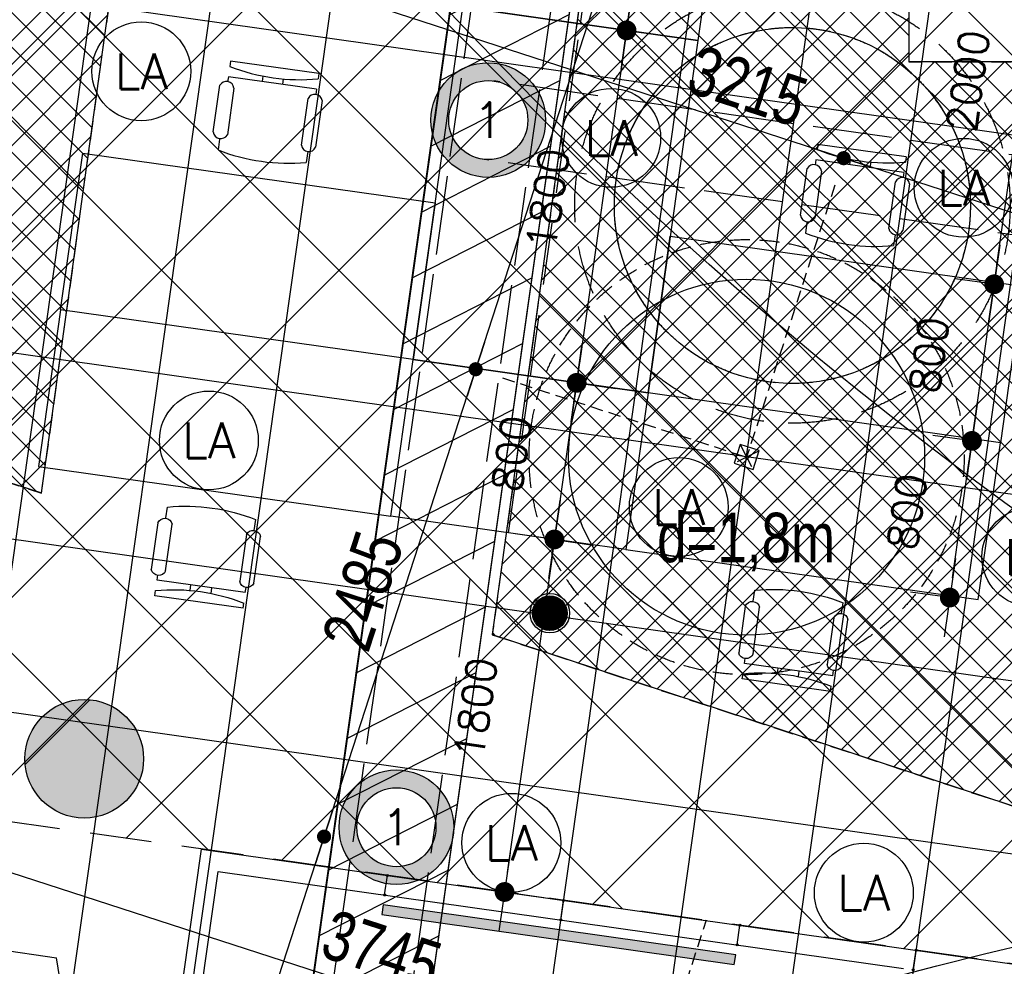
# Model space of a CAD drawing. Header units: millimetres. Extents: x -4107 to 114693, y -37499 to 54671.
# Tile 86 of 156: x 68432 to 73411, y 1869 to 6655. Entities that reach past the tile are written whole.
import ezdxf
from ezdxf.enums import TextEntityAlignment as Align

# ---------------------------------------------------------------- set-up
doc = ezdxf.new("R2010")
doc.units = ezdxf.units.MM
doc.header["$LTSCALE"] = 50
for name, pattern in [('B0401', [7.5, 5, -2.5]), ('B0701', [3.75, 2.5, -1.25]), ('B0702', [4.6875, 3.125, -1.5625]), ('XREF_06_Vloergoot installaties$0$E_GOOT5', [10, 8, -2])]:
    doc.linetypes.add(name, pattern=pattern)
for name, color, linetype in [('ABT_ALTERNATIEF FOK_DAKLICHTEN', 4, 'Continuous'), ('ABT_studie daklichten', 1, 'Continuous'), ('ABT_VOORSTEL daklichten', 1, 'Continuous'), ('AL37----_DAKOPENING', 1, 'Continuous'), ('AM$1A---_ALGEMEEN', 2, 'Continuous'), ('AT$1A---_ALGEMEEN', 2, 'Continuous'), ('AV$1A---_ALGEMEEN', 1, 'B0701'), ('AV37----_DAKOPENING', 1, 'Continuous'), ('FOK_ BRANDSLANGHASPELS', 2, 'Continuous'), ('FOK_08---_MAATVOERING', 2, 'Continuous'), ('FOK_22_BINNENWANDEN', 2, 'Continuous'), ('FOK_82_LOS MEUBILAIR', 1, 'Continuous'), ('XREF_06_PLAFOND$0$AA45----_PLAFONDAFW', 1, 'Continuous'), ('XREF_06_PLAFOND$0$AI45----_PLAFONDAFW', 2, 'Continuous'), ('XREF_06_Sprinkler installatie$0$WL524---', 4, 'Continuous'), ('XREF_06_Sprinkler installatie$0$WL6516--', 4, 'Continuous'), ('XREF_06_verlichting$0$EL6311--', 3, 'Continuous'), ('XREF_06_Vloergoot installaties$0$EL6131--_VG', 3, 'Continuous'), ('XREF_06_Vloergoot installaties$0$EL6222--', 3, 'Continuous'), ('XREF_06_werkset$0$AA28G---_PREFABBETON', 242, 'Continuous'), ('XREF_06_werkset$0$AL28G---_PREFABBETON', 4, 'Continuous')]:
    doc.layers.add(name, color=color, linetype=linetype)
doc.styles.add('02_100', font='B-GBP.SHX', dxfattribs={"width": 0.8, "height": 250})
doc.styles.add('FOK-DIM', font='romans.shx')
doc.styles.add('XREF_06_Sprinkler installatie$0$Standard', font='txt')
doc.styles.add('XREF_06_verlichting$0$BURO-018', font='simplex.shx', dxfattribs={"height": 180})
doc.styles.add('XREF_06_Vloergoot installaties$0$BURO-018', font='simplex.shx', dxfattribs={"height": 180})
doc.dimstyles.new('02_100', dxfattribs={"dimscale": 71.428571, "dimtxt": 2.5, "dimasz": 1, "dimexe": 2, "dimexo": 0, "dimgap": 1, "dimtad": 1, "dimdec": 0, "dimdsep": 46, "dimtxsty": '02_100', "dimblk": 'abt-dot-m', "dimcen": 1, "dimdle": 1, "dimclre": 256, "dimclrt": 7, "dimadec": 3, "dimazin": 0, "dimtfac": 1, "dimtdec": 4, "dimtix": 1, "dimtmove": 2, "dimatfit": 3, "dimldrblk": 'DOT', "dimfxl": 1, "dimtolj": 1, "dimtzin": 0, "dimarcsym": 0})
doc.dimstyles.new('FOK-100', dxfattribs={"dimscale": 100, "dimtxt": 1.5, "dimasz": 1, "dimexe": 2, "dimexo": 0, "dimgap": 2, "dimtad": 1, "dimdec": 0, "dimzin": 11, "dimdsep": 46, "dimtxsty": 'FOK-DIM', "dimblk1": 'DOT', "dimblk2": 'DOT', "dimsah": 1, "dimcen": 2.5, "dimclrd": 256, "dimclre": 256, "dimclrt": 256, "dimadec": 0, "dimazin": 0, "dimtfac": 1, "dimtdec": 0, "dimtix": 1, "dimtmove": 2, "dimatfit": 3, "dimldrblk": 'DOT', "dimfxl": 2, "dimtolj": 1, "dimtzin": 0, "dimarcsym": 0})
pattern_1 = [(45, (-86127.27, -22813.49), (-88.38835, 88.38835), []), (135, (-86127.27, -22813.49), (-88.38835, -88.38835), [])]

# ---------------------------------------------------------------- blocks, each defined once
blk = doc.blocks.new('XREF_06_Sprinkler installatie$0$SP-KOP02')
at = {"color": 0, "linetype": 'Continuous'}
for p, q in [((-0.875, -0.023), (0.023, 0.875)), ((-0.847, -0.219), (0.219, 0.847)), ((-0.843, 0.233), (-0.233, 0.843)), ((-0.786, -0.383), (0.383, 0.786)), ((-0.702, -0.523), (0.523, 0.702)), ((-0.595, -0.641), (0.641, 0.595)), ((-0.469, -0.739), (0.739, 0.469)), ((-0.32, -0.815), (0.815, 0.32)), ((-0.144, -0.863), (0.863, 0.144)), ((0.072, -0.872), (0.872, -0.072)), ((0.381, -0.788), (0.788, -0.381))]:
    blk.add_line(p, q, dxfattribs=at)
at = {"color": 0, "linetype": 'Continuous', "const_width": 0.875}
blk.add_lwpolyline([(-0.438, 0, 1), (0.438, 0, 1)], format="xyb", close=True, dxfattribs=at)
at = {"color": 0, "linetype": 'Continuous'}
for radius in [1, 0.875]:
    blk.add_circle((0, 0), radius, dxfattribs=at)
at = {"color": 0, "linetype": 'Continuous', "style": 'XREF_06_Sprinkler installatie$0$Standard', "flags": 1}
for tag, p in [('SP_MATCODE', (2, 2)), ('SP_TEMP', (2, -3)), ('SP_DOORL', (2, -5)), ('SP_KFACT', (2, -7)), ('SP_SPRHK', (2, -9)), ('SP_KLEP', (2, -11))]:
    blk.add_attdef(tag, p, '', height=1, dxfattribs=at)
blk = doc.blocks.new('XREF_06_Sprinkler installatie')
at = {"layer": 'XREF_06_Sprinkler installatie$0$WL524---'}
blk.add_line((67149.5, 4205.3), (79974.2, 2389.2), dxfattribs=at)
at = {"layer": 'XREF_06_Sprinkler installatie$0$WL6516--', "xscale": 99.9999999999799, "yscale": 100, "zscale": 100, "rotation": 7.589429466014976}
blk.add_blockref('XREF_06_Sprinkler installatie$0$SP-KOP02', (71112.8, 3653.9), dxfattribs=at)
blk = doc.blocks.new('XREF_06_Vloergoot installaties$0$E00415')
at = {"linetype": 'Continuous'}
h = blk.add_hatch(color=0, dxfattribs=at)
edge = h.paths.add_edge_path()
edge.add_arc((0, 0), 2.9, 0, 360)
edge = h.paths.add_edge_path(flags=16)
edge.add_arc((0, 0), 2, 0, 360)
at = {"color": 0, "linetype": 'Continuous'}
for radius in [2.9, 2]:
    blk.add_circle((0, 0), radius, dxfattribs=at)
at = {"color": 0, "linetype": 'Continuous', "style": 'XREF_06_Vloergoot installaties$0$BURO-018'}
for tag, p in [('E_GKAST', (0, 8)), ('E_GROEP', (0, 5)), ('E_SGROEP', (4.5, 5))]:
    blk.add_attdef(tag, text='', height=1.8, dxfattribs=at).set_placement(p, align=Align.MIDDLE)
at = {"color": 0, "linetype": 'Continuous', "style": 'XREF_06_Vloergoot installaties$0$BURO-018', "flags": 1}
for tag, p in [('E_VERMCODE', (13, 5)), ('E_MATCODE', (0, 0))]:
    blk.add_attdef(tag, text='', height=1.8, dxfattribs=at).set_placement(p, align=Align.MIDDLE)
blk = doc.blocks.new('XREF_06_Vloergoot installaties')
at = {"layer": 'XREF_06_Vloergoot installaties$0$EL6131--_VG', "linetype": 'XREF_06_Vloergoot installaties$0$E_GOOT5'}
for p, q in [((67095.6, -18789.1), (74687.3, 34683)), ((67491.6, -18845.3), (75083.3, 34626.8)), ((88680.1, 3799.8), (70829.9, 6345.2)), ((88623.7, 3403.8), (70773.4, 5949.2))]:
    blk.add_line(p, q, dxfattribs=at)
at = {"layer": 'XREF_06_Vloergoot installaties$0$EL6222--'}
ref = blk.add_blockref('XREF_06_Vloergoot installaties$0$E00415', (70801.7, 6147.2), dxfattribs=dict(at, xscale=99.99999999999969, yscale=100, zscale=100, rotation=352.2551880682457))
ref.add_attrib('E_GROEP', '1', dxfattribs={"layer": '0', "color": 1, "linetype": 'Continuous', "height": 180, "style": 'XREF_06_Vloergoot installaties$0$BURO-018'}).set_placement((70801.7, 6147.2), align=Align.MIDDLE)
ref = blk.add_blockref('XREF_06_Vloergoot installaties$0$E00415', (70337.2, 2571.8), dxfattribs=dict(at, xscale=99.99999999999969, yscale=100, zscale=100, rotation=352.2551880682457))
ref.add_attrib('E_GROEP', '1', dxfattribs={"layer": '0', "color": 1, "linetype": 'Continuous', "height": 180, "style": 'XREF_06_Vloergoot installaties$0$BURO-018'}).set_placement((70337.2, 2571.8), align=Align.MIDDLE)
blk = doc.blocks.new('XREF_06_PLAFOND')
at = {"layer": 'XREF_06_PLAFOND$0$AA45----_PLAFONDAFW'}
h = blk.add_hatch(dxfattribs=at)
h.set_pattern_fill('ANSI31', color=256, scale=2200, angle=342.02, style=0)
h.set_pattern_definition([(27.02, (0, 0), (-124.9329, 244.9832), [])])
h.paths.add_polyline_path([(66694.5, -20935), (67273.8, -21123), (75376.3, 36094.7), (74770.4, 36094.7)])
at = {"layer": 'XREF_06_PLAFOND$0$AI45----_PLAFONDAFW'}
h = blk.add_hatch(dxfattribs=at)
h.set_pattern_fill('_USER,_O', color=256, scale=1800, pattern_type=0)
h.set_pattern_definition([(351.94, (60508.5, -17546.5), (252.38, 1782.22), [])])
edge = h.paths.add_edge_path(flags=16)
edge.add_arc((41622.2, 26897.4), 5449.9, 0, 180)
edge.add_arc((41622.2, 26897.4), 5449.9, 180, 360)
h.paths.add_polyline_path([(49833.5, 30277.3), (51633.5, 30277.3), (51633.5, 27677.3), (49833.5, 27677.3)], flags=16)
edge = h.paths.add_edge_path(flags=16)
edge.add_arc((86127.3, 26613.5), 3800, 0, 180)
edge.add_arc((86127.3, 26613.5), 3800, 180, 360)
edge = h.paths.add_edge_path(flags=16)
edge.add_arc((74998.8, -10766.8), 5450, 0, 180)
edge.add_arc((74998.8, -10766.8), 5450, 180, 360)
edge = h.paths.add_edge_path()
edge.add_arc((59888.1, 10791.1), 9323.9, 341.24236, 446.62909)
edge.add_line((60436.4, 20098.9), (31243.3, 21827.8))
edge.add_line((31243.3, 21827.8), (28955.1, 21950.5))
edge.add_line((28955.1, 21950.5), (30807, 36094.7))
edge.add_line((30807, 36094.7), (95373.9, 36094.7))
edge.add_line((95373.9, 36094.7), (86392.8, -27327.7))
edge.add_line((86392.8, -27327.7), (59702.3, -18665.8))
edge.add_line((59702.3, -18665.8), (68716.8, 7792.9))
h = blk.add_hatch(dxfattribs=at)
h.set_pattern_fill('_USER,_O', color=256, scale=600, angle=90, pattern_type=0)
h.set_pattern_definition([(81.94, (95317.84, 35698.9), (-594.073, 84.126), [])])
edge = h.paths.add_edge_path(flags=16)
edge.add_arc((86127.3, 26613.5), 3800, 0, 360)
edge = h.paths.add_edge_path(flags=16)
edge.add_arc((74998.8, -10766.8), 5450, 0, 360)
edge = h.paths.add_edge_path(flags=16)
edge.add_arc((41622.2, 26897.4), 5449.9, 0, 360)
h.paths.add_polyline_path([(49933.5, 30177.3), (51533.5, 30177.3), (51533.5, 27777.3), (49933.5, 27777.3)], flags=16)
edge = h.paths.add_edge_path()
edge.add_arc((59888.1, 10791.1), 9323.9, 341.24236, 446.62909)
edge.add_line((60436.4, 20098.9), (31243.3, 21827.8))
edge.add_line((31243.3, 21827.8), (28955.1, 21950.5))
edge.add_line((28955.1, 21950.5), (30807, 36094.7))
edge.add_line((30807, 36094.7), (95373.9, 36094.7))
edge.add_line((95373.9, 36094.7), (86392.8, -27327.7))
edge.add_line((86392.8, -27327.7), (59702.3, -18665.8))
edge.add_line((59702.3, -18665.8), (68716.8, 7792.9))
at = {"layer": 'XREF_06_PLAFOND$0$AA45----_PLAFONDAFW'}
blk.add_lwpolyline([(66694.5, -20935), (67273.8, -21123), (75376.3, 36094.7), (74770.4, 36094.7)], close=True, dxfattribs=at)
blk = doc.blocks.new('abt-dot-m')
for p, q in [((-2, 0), (0, 0)), ((0, 0), (2, 0))]:
    blk.add_line(p, q)
at = {"color": 1, "const_width": 0.5}
blk.add_lwpolyline([(-0.25, 0, 1), (0.25, 0, 1)], format="xyb", close=True, dxfattribs=at)
blk = doc.blocks.new('*D18')
at = {"layer": 'AM$1A---_ALGEMEEN', "color": 0, "lineweight": -2}
blk.add_line((70514.1, 7156.7), (66098.7, 8589.7), dxfattribs=at)
at = {"layer": 'Defpoints', "color": 0}
for p in [(66030.8, 8611.7), (65696.2, 7580.9), (70247.5, 6103.9)]:
    blk.add_point(p, dxfattribs=at)
at = {"layer": 'AM$1A---_ALGEMEEN', "color": 0, "lineweight": -2, "xscale": 71.42857142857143, "yscale": 71.42857142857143, "zscale": 71.42857142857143}
for p, rotation in [((66030.8, 8611.7), 162.02), ((70582.1, 7134.7), 342.02)]:
    blk.add_blockref('abt-dot-m', p, dxfattribs=dict(at, rotation=rotation))
at = {"layer": 'AM$1A---_ALGEMEEN', "color": 7, "insert": (68367.1, 8060), "char_height": 250, "attachment_point": 5, "rotation": 342.02, "style": '02_100'}
blk.add_mtext('\\A1;4785', dxfattribs=at)
blk = doc.blocks.new('DOT')
at = {"color": 0}
blk.add_line((-2, 0), (2, 0), dxfattribs=at)
at = {"color": 0, "const_width": 0.5}
blk.add_lwpolyline([(-0.25, 0, 1), (0.25, 0, 1)], format="xyb", close=True, dxfattribs=at)
blk = doc.blocks.new('*D19')
at = {"layer": 'AM$1A---_ALGEMEEN', "color": 0, "lineweight": -2}
blk.add_line((63425.6, 5249.3), (64148.5, 7476.8), dxfattribs=at)
at = {"layer": 'Defpoints', "color": 0}
for p in [(64170.5, 7544.7), (64802.1, 7339.7), (64035.1, 4976.3)]:
    blk.add_point(p, dxfattribs=at)
at = {"layer": 'AM$1A---_ALGEMEEN', "color": 0, "lineweight": -2, "xscale": 71.42857142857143, "yscale": 71.42857142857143, "zscale": 71.42857142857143}
for p, rotation in [((64170.5, 7544.7), 72.01999975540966), ((63403.5, 5181.3), 252.0199997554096)]:
    blk.add_blockref('abt-dot-m', p, dxfattribs=dict(at, rotation=rotation))
at = {"layer": 'AM$1A---_ALGEMEEN', "color": 7, "insert": (63600.2, 6423.6), "char_height": 250, "attachment_point": 5, "rotation": 72.02, "style": '02_100'}
blk.add_mtext('\\A1;2485', dxfattribs=at)
blk = doc.blocks.new('*D21')
at = {"layer": 'AM$1A---_ALGEMEEN', "color": 0, "lineweight": -2}
blk.add_line((62718.7, 3071.2), (63381.5, 5113.4), dxfattribs=at)
at = {"layer": 'Defpoints', "color": 0}
for p in [(63403.5, 5181.3), (63974.2, 4996.1), (63267.4, 2818)]:
    blk.add_point(p, dxfattribs=at)
at = {"layer": 'AM$1A---_ALGEMEEN', "color": 0, "lineweight": -2, "xscale": 71.42857142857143, "yscale": 71.42857142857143, "zscale": 71.42857142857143}
for p, rotation in [((63403.5, 5181.3), 72.01981696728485), ((62696.7, 3003.2), 252.0198169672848)]:
    blk.add_blockref('abt-dot-m', p, dxfattribs=dict(at, rotation=rotation))
at = {"layer": 'AM$1A---_ALGEMEEN', "color": 7, "insert": (62863.3, 4152.9), "char_height": 250, "attachment_point": 5, "rotation": 72.0198, "style": '02_100'}
blk.add_mtext('\\A1;2290', dxfattribs=at)
blk = doc.blocks.new('*D26')
at = {"layer": 'AM$1A---_ALGEMEEN', "color": 0, "lineweight": -2}
blk.add_line((61579.3, 5078.2), (65005.5, 3967.8), dxfattribs=at)
at = {"layer": 'Defpoints', "color": 0}
for p in [(61696.8, 5672.4), (65258.9, 4517.9), (65073.5, 3945.7)]:
    blk.add_point(p, dxfattribs=at)
at = {"layer": 'AM$1A---_ALGEMEEN', "color": 0, "lineweight": -2, "xscale": 71.42857142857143, "yscale": 71.42857142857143, "zscale": 71.42857142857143}
for p, rotation in [((61511.3, 5100.3), 162.0421190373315), ((65073.5, 3945.7), 342.0421190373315)]:
    blk.add_blockref('abt-dot-m', p, dxfattribs=dict(at, rotation=rotation))
at = {"layer": 'AM$1A---_ALGEMEEN', "color": 7, "insert": (63694.9, 4604.9), "char_height": 250, "attachment_point": 5, "rotation": 342.0421, "style": '02_100'}
blk.add_mtext('\\A1;3745', dxfattribs=at)
blk = doc.blocks.new('*D27')
at = {"layer": 'AM$1A---_ALGEMEEN', "color": 0, "lineweight": -2}
blk.add_line((65962.8, 8633.8), (63040.7, 9582.1), dxfattribs=at)
at = {"layer": 'Defpoints', "color": 0}
for p in [(62972.8, 9604.2), (62638.2, 8573.3), (65696.2, 7580.9)]:
    blk.add_point(p, dxfattribs=at)
at = {"layer": 'AM$1A---_ALGEMEEN', "color": 0, "lineweight": -2, "xscale": 71.42857142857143, "yscale": 71.42857142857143, "zscale": 71.42857142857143}
for p, rotation in [((62972.8, 9604.2), 162.0199999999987), ((66030.8, 8611.7), 342.0199999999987)]:
    blk.add_blockref('abt-dot-m', p, dxfattribs=dict(at, rotation=rotation))
at = {"layer": 'AM$1A---_ALGEMEEN', "color": 7, "insert": (65545.9, 8975.6), "char_height": 250, "attachment_point": 5, "rotation": 342.02, "style": '02_100'}
blk.add_mtext('\\A1;3215', dxfattribs=at)
blk = doc.blocks.new('*D28')
at = {"layer": 'AM$1A---_ALGEMEEN', "color": 0, "lineweight": -2}
blk.add_line((64192.6, 7612.6), (65851, 12722.7), dxfattribs=at)
at = {"layer": 'Defpoints', "color": 0}
for p in [(65873, 12790.6), (66504.6, 12585.6), (64802.1, 7339.7)]:
    blk.add_point(p, dxfattribs=at)
at = {"layer": 'AM$1A---_ALGEMEEN', "color": 0, "lineweight": -2, "xscale": 71.42857142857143, "yscale": 71.42857142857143, "zscale": 71.42857142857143}
for p, rotation in [((65873, 12790.6), 72.02000011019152), ((64170.5, 7544.7), 252.0200001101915)]:
    blk.add_blockref('abt-dot-m', p, dxfattribs=dict(at, rotation=rotation))
at = {"layer": 'AM$1A---_ALGEMEEN', "color": 7, "insert": (64844.4, 10257.4), "char_height": 250, "attachment_point": 5, "rotation": 72.02, "style": '02_100'}
blk.add_mtext('\\A1;5515', dxfattribs=at)
blk = doc.blocks.new('A$C052E27F2')
at = {"layer": 'ABT_studie daklichten'}
h = blk.add_hatch(dxfattribs=at)
h.set_pattern_fill('ANSI37', color=256, scale=1000, style=0)
h.set_pattern_definition(pattern_1)
h.paths.add_polyline_path([(-13198.4, -14127.6), (-14538.5, -13727.5), (-15305.6, -19268.7), (-12432.2, -20214.1), (-11931.3, -16373.4), (-13196.9, -16373.4)])
h = blk.add_hatch(dxfattribs=at)
h.set_pattern_fill('ANSI37', color=256, scale=1000, style=0)
h.set_pattern_definition(pattern_1)
edge = h.paths.add_edge_path()
edge.add_line((-16953.8, -13998.6), (-17129.3, -14027.7))
edge.add_arc((-97111.9, 9727.6), 83435.8, 340.405892, 343.458318, ccw=False)
edge.add_line((-18507.7, -18253), (-17584.5, -18552.1))
edge.add_line((-17584.5, -18552.1), (-16953.8, -13998.6))
blk.add_lwpolyline([(-13198.4, -14127.6), (-14538.5, -13727.5), (-15305.6, -19268.7), (-12432.2, -20214.1), (-11931.3, -16373.4), (-13196.9, -16373.4)], close=True, dxfattribs=at)
blk.add_lwpolyline([(-16953.8, -13998.6), (-17129.3, -14027.7, -0.01332), (-18507.7, -18253), (-17584.5, -18552.1)], format="xyb", close=True, dxfattribs=at)
blk = doc.blocks.new('XREF_06_verlichting$0$1115B3A')
at = {"color": 0, "linetype": 'Continuous'}
blk.add_circle((0, 0), 2.5, dxfattribs=at)
at = {"color": 0, "linetype": 'Continuous', "style": 'XREF_06_verlichting$0$BURO-018'}
for tag, p in [('E_GKAST', (0, 8)), ('E_GROEP', (0, 5)), ('E_SGROEP', (4.5, 5)), ('E_ARMCODE', (0, 0)), ('E_SLET', (4.5, -1))]:
    blk.add_attdef(tag, text='', height=1.8, dxfattribs=at).set_placement(p, align=Align.MIDDLE)
blk = doc.blocks.new('XREF_06_verlichting')
at = {"layer": 'XREF_06_verlichting$0$EL6311--'}
ref = blk.add_blockref('XREF_06_verlichting$0$1115B3A', (69047.1, 6393.8), dxfattribs=dict(at, xscale=100, yscale=100, zscale=100))
ref.add_attrib('E_ARMCODE', 'LA', dxfattribs={"layer": '0', "color": 1, "linetype": 'Continuous', "height": 180, "style": 'XREF_06_verlichting$0$BURO-018'}).set_placement((69047.1, 6393.8), align=Align.MIDDLE)
ref = blk.add_blockref('XREF_06_verlichting$0$1115B3A', (71423.4, 6057.3), dxfattribs=dict(at, xscale=100, yscale=100, zscale=100))
ref.add_attrib('E_ARMCODE', 'LA', dxfattribs={"layer": '0', "color": 1, "linetype": 'Continuous', "height": 180, "style": 'XREF_06_verlichting$0$BURO-018'}).set_placement((71423.4, 6057.3), align=Align.MIDDLE)
ref = blk.add_blockref('XREF_06_verlichting$0$1115B3A', (73205.6, 5804.9), dxfattribs=dict(at, xscale=100, yscale=100, zscale=100))
ref.add_attrib('E_ARMCODE', 'LA', dxfattribs={"layer": '0', "color": 1, "linetype": 'Continuous', "height": 180, "style": 'XREF_06_verlichting$0$BURO-018'}).set_placement((73205.6, 5804.9), align=Align.MIDDLE)
ref = blk.add_blockref('XREF_06_verlichting$0$1115B3A', (69388.8, 4527.4), dxfattribs=dict(at, xscale=100, yscale=100, zscale=100))
ref.add_attrib('E_ARMCODE', 'LA', dxfattribs={"layer": '0', "color": 1, "linetype": 'Continuous', "height": 180, "style": 'XREF_06_verlichting$0$BURO-018'}).set_placement((69388.8, 4527.4), align=Align.MIDDLE)
ref = blk.add_blockref('XREF_06_verlichting$0$1115B3A', (71765.1, 4190.9), dxfattribs=dict(at, xscale=100, yscale=100, zscale=100))
ref.add_attrib('E_ARMCODE', 'LA', dxfattribs={"layer": '0', "color": 1, "linetype": 'Continuous', "height": 180, "style": 'XREF_06_verlichting$0$BURO-018'}).set_placement((71765.1, 4190.9), align=Align.MIDDLE)
ref = blk.add_blockref('XREF_06_verlichting$0$1115B3A', (73547.3, 3938.6), dxfattribs=dict(at, xscale=100, yscale=100, zscale=100))
ref.add_attrib('E_ARMCODE', 'LA', dxfattribs={"layer": '0', "color": 1, "linetype": 'Continuous', "height": 180, "style": 'XREF_06_verlichting$0$BURO-018'}).set_placement((73547.3, 3938.6), align=Align.MIDDLE)
ref = blk.add_blockref('XREF_06_verlichting$0$1115B3A', (70918.6, 2492.8), dxfattribs=dict(at, xscale=100, yscale=100, zscale=100))
ref.add_attrib('E_ARMCODE', 'LA', dxfattribs={"layer": '0', "color": 1, "linetype": 'Continuous', "height": 180, "style": 'XREF_06_verlichting$0$BURO-018'}).set_placement((70918.6, 2492.8), align=Align.MIDDLE)
ref = blk.add_blockref('XREF_06_verlichting$0$1115B3A', (72700.8, 2240.5), dxfattribs=dict(at, xscale=100, yscale=100, zscale=100))
ref.add_attrib('E_ARMCODE', 'LA', dxfattribs={"layer": '0', "color": 1, "linetype": 'Continuous', "height": 180, "style": 'XREF_06_verlichting$0$BURO-018'}).set_placement((72700.8, 2240.5), align=Align.MIDDLE)
blk = doc.blocks.new('WP 1600-800')
at = {"linetype": 'Continuous'}
for p, q in [((569, 1600.1), (595.5, 1600.1)), ((569, 1600.1), (569, 1149.6)), ((648.5, 1600.1), (675, 1600.1)), ((648.5, 1600.1), (648.5, 1149.6)), ((701.5, 1636.1), (940, 1636.1)), ((966.5, 1600.1), (1022, 1600.1)), ((940, 1564.1), (701.5, 1564.1)), ((648.5, 1427.8), (620.3, 1427.8)), ((620.9, 1321.8), (648.5, 1321.8)), ((569, 1149.6), (595.5, 1149.6)), ((648.5, 1149.6), (675, 1149.6)), ((701.5, 1185.6), (940, 1185.6)), ((966.5, 1149.6), (1022, 1149.6)), ((935.6, 1113), (697.1, 1113))]:
    blk.add_line(p, q, dxfattribs=at)
blk.add_lwpolyline([(1133.9, 2274.8), (1933.9, 2274.8), (1933.9, 474.8), (1133.9, 474.8)], close=True)
for centre, radius, start, end in [((-348.6, 1374.8), 970.6, 346.5803, 13.4197), ((712.7, 1600.1), 37.7, 107.2856, 252.7144), ((928.8, 1600.1), 37.7, 287.2856, 72.7144), ((77.9, 1374.8), 970.6, 346.5803, 13.4197), ((710.9, 1148.6), 38.2, 104.3544, 248.7073), ((926.1, 1150), 38.2, 284.3544, 68.7073)]:
    blk.add_arc(centre, radius, start, end, dxfattribs=at)
blk = doc.blocks.new('A$C633B5CD9')
at = {"layer": 'FOK_82_LOS MEUBILAIR'}
for p, q in [((0, 1100), (85.4, 1124.4)), ((0, 1100), (132.5, 0)), ((85.4, 1124.4), (263.5, 119.8)), ((1290, 950), (116.3, 950)), ((263.5, 119.8), (263.5, 950)), ((942, 119.8), (942, 950)), ((1290, 471.6), (1290, 950)), ((1120.3, 471.6), (1081.8, 471.6)), ((1081.8, 471.6), (1081.8, 345.4)), ((1290, 471.6), (1120.3, 471.6)), ((1031, 354.4), (942, 119.8)), ((1142.4, 334.7), (1031, 354.4)), ((942, 304.8), (263.5, 304.8)), ((1142.4, 334.7), (1034.7, 0)), ((263.5, 119.8), (942, 119.8)), ((132.5, 0), (1034.7, 0))]:
    blk.add_line(p, q, dxfattribs=at)
blk = doc.blocks.new('XREF_06_werkset$0$V-H-28G001_B09145W02')
at = {"layer": 'XREF_06_werkset$0$AA28G---_PREFABBETON'}
blk.add_hatch(color=254, dxfattribs=at).paths.add_polyline_path([(300, 0, 0.57735), (-150, 259.8, 0.57735), (-150, -259.8, 0.57735)])
h = blk.add_hatch(dxfattribs=at)
h.set_pattern_fill('KALKZST', color=1, scale=880, style=0)
h.set_pattern_definition([(45, (0, 0), (-390.3, 390.3), [])])
h.paths.add_polyline_path([(300, 0, 0.57735), (-150, 259.8, 0.57735), (-150, -259.8, 0.57735)])
at = {"layer": 'XREF_06_werkset$0$AL28G---_PREFABBETON'}
blk.add_circle((0, 0), 300, dxfattribs=at)
blk = doc.blocks.new('XREF_06_werkset$0$V-H-28X00B_09145B1')
blk.add_blockref('XREF_06_werkset$0$V-H-28G001_B09145W02', (68758.5, 2917.8))
blk = doc.blocks.new('XREF_06_werkset')
blk.add_blockref('XREF_06_werkset$0$V-H-28X00B_09145B1', (0, 0))
blk = doc.blocks.new('A$C094F4788')
at = {"layer": 'Defpoints'}
blk.add_lwpolyline([(5, 19), (104, 5)], dxfattribs=at)
blk.add_point((5, 19), dxfattribs=at)
at = {"layer": 'Defpoints', "color": 5}
for p in [(5, 19), (104, 5)]:
    blk.add_point(p, dxfattribs=at)
at = {"layer": 'FOK_22_BINNENWANDEN', "color": 5}
for centre in [(5, 19), (104, 5)]:
    blk.add_circle(centre, 5, dxfattribs=at)
blk = doc.blocks.new('*D90')
at = {"layer": 'Defpoints', "color": 0}
for p in [(71136.4, 4026.7), (70884, 2244.3), (70884, 2244.3)]:
    blk.add_point(p, dxfattribs=at)
at = {"layer": 'FOK_08---_MAATVOERING', "lineweight": -2}
for p, q in [((71136.4, 4026.7), (70938.4, 4054.8)), ((71122.4, 3927.7), (70898, 2343.3)), ((70884, 2244.3), (71082, 2216.2))]:
    blk.add_line(p, q, dxfattribs=at)
at = {"layer": 'FOK_08---_MAATVOERING', "lineweight": -2, "xscale": 100, "yscale": 100, "zscale": 100}
for p, rotation in [((71136.4, 4026.7), 81.93999999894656), ((70884, 2244.3), 261.9399999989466)]:
    blk.add_blockref('DOT', p, dxfattribs=dict(at, rotation=rotation))
at = {"layer": 'FOK_08---_MAATVOERING', "insert": (70737.9, 3174.1), "char_height": 150, "attachment_point": 5, "rotation": 81.94, "style": 'FOK-DIM'}
blk.add_mtext('\\A1;1800', dxfattribs=at)
blk = doc.blocks.new('A$C4D8164B4')
at = {"layer": 'FOK_ BRANDSLANGHASPELS', "color": 2}
blk.add_circle((20000, 20000), 20000, dxfattribs=at)
blk = doc.blocks.new('*D197')
at = {"layer": 'Defpoints', "color": 0}
for p in [(71501, 6601), (71248.6, 4818.8), (71248.6, 4818.8)]:
    blk.add_point(p, dxfattribs=at)
at = {"layer": 'FOK_08---_MAATVOERING', "lineweight": -2}
for p, q in [((71501, 6601), (71303, 6629.1)), ((71487, 6502), (71262.6, 4917.8)), ((71248.6, 4818.8), (71446.6, 4790.8))]:
    blk.add_line(p, q, dxfattribs=at)
at = {"layer": 'FOK_08---_MAATVOERING', "lineweight": -2, "xscale": 100, "yscale": 100, "zscale": 100}
for p, rotation in [((71501, 6601), 81.93999999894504), ((71248.6, 4818.8), 261.939999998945)]:
    blk.add_blockref('DOT', p, dxfattribs=dict(at, rotation=rotation))
at = {"layer": 'FOK_08---_MAATVOERING', "insert": (71102.5, 5748.5), "char_height": 150, "attachment_point": 5, "rotation": 81.94, "style": 'FOK-DIM'}
blk.add_mtext('\\A1;1800', dxfattribs=at)
blk = doc.blocks.new('*D198')
at = {"layer": 'Defpoints', "color": 0}
for p in [(71753.4, 8383.3), (71501, 6601), (71501, 6601)]:
    blk.add_point(p, dxfattribs=at)
at = {"layer": 'FOK_08---_MAATVOERING', "lineweight": -2}
for p, q in [((71753.4, 8383.3), (71555.3, 8411.3)), ((71739.3, 8284.2), (71515, 6700)), ((71501, 6601), (71699, 6573))]:
    blk.add_line(p, q, dxfattribs=at)
at = {"layer": 'FOK_08---_MAATVOERING', "lineweight": -2, "xscale": 100, "yscale": 100, "zscale": 100}
for p, rotation in [((71753.4, 8383.3), 81.93999999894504), ((71501, 6601), 261.939999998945)]:
    blk.add_blockref('DOT', p, dxfattribs=dict(at, rotation=rotation))
at = {"layer": 'FOK_08---_MAATVOERING', "insert": (71354.9, 7530.7), "char_height": 150, "attachment_point": 5, "rotation": 81.94, "style": 'FOK-DIM'}
blk.add_mtext('\\A1;1800', dxfattribs=at)
blk = doc.blocks.new('*D200')
at = {"layer": 'Defpoints', "color": 0}
for p in [(71248.6, 4818.8), (71136.4, 4026.7), (71136.4, 4026.7)]:
    blk.add_point(p, dxfattribs=at)
at = {"layer": 'FOK_08---_MAATVOERING', "lineweight": -2}
for p, q in [((71248.6, 4818.8), (71050.6, 4846.9)), ((71234.6, 4719.8), (71150.4, 4125.7)), ((71136.4, 4026.7), (71334.5, 3998.7))]:
    blk.add_line(p, q, dxfattribs=at)
at = {"layer": 'FOK_08---_MAATVOERING', "lineweight": -2, "xscale": 100, "yscale": 100, "zscale": 100}
for p, rotation in [((71248.6, 4818.8), 81.9399999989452), ((71136.4, 4026.7), 261.9399999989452)]:
    blk.add_blockref('DOT', p, dxfattribs=dict(at, rotation=rotation))
at = {"layer": 'FOK_08---_MAATVOERING', "insert": (70920.2, 4461.3), "char_height": 150, "attachment_point": 5, "rotation": 81.94, "style": 'FOK-DIM'}
blk.add_mtext('\\A1;800', dxfattribs=at)
blk = doc.blocks.new('*D203')
at = {"layer": 'Defpoints', "color": 0}
for p in [(73640.3, 7297.4), (73640.3, 7297.4), (73359.9, 5317.2)]:
    blk.add_point(p, dxfattribs=at)
at = {"layer": 'FOK_08---_MAATVOERING', "lineweight": -2}
for p, q in [((73640.3, 7297.4), (73442.3, 7325.5)), ((73373.9, 5416.2), (73626.3, 7198.4)), ((73359.9, 5317.2), (73161.9, 5345.2))]:
    blk.add_line(p, q, dxfattribs=at)
at = {"layer": 'FOK_08---_MAATVOERING', "lineweight": -2, "xscale": 100, "yscale": 100, "zscale": 100}
for p, rotation in [((73640.3, 7297.4), 81.93999999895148), ((73359.9, 5317.2), 261.9399999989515)]:
    blk.add_blockref('DOT', p, dxfattribs=dict(at, rotation=rotation))
at = {"layer": 'FOK_08---_MAATVOERING', "insert": (73227.8, 6345.9), "char_height": 150, "attachment_point": 5, "rotation": 81.94, "style": 'FOK-DIM'}
blk.add_mtext('\\A1;2000', dxfattribs=at)
blk = doc.blocks.new('*D204')
at = {"layer": 'Defpoints', "color": 0}
for p in [(73359.9, 5317.2), (73359.9, 5317.2), (73247.7, 4525.1)]:
    blk.add_point(p, dxfattribs=at)
at = {"layer": 'FOK_08---_MAATVOERING', "lineweight": -2}
for p, q in [((73359.9, 5317.2), (73161.9, 5345.2)), ((73261.8, 4624.1), (73345.9, 5218.2)), ((73247.7, 4525.1), (73049.7, 4553.1))]:
    blk.add_line(p, q, dxfattribs=at)
at = {"layer": 'FOK_08---_MAATVOERING', "lineweight": -2, "xscale": 100, "yscale": 100, "zscale": 100}
for p, rotation in [((73359.9, 5317.2), 81.93999999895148), ((73247.7, 4525.1), 261.9399999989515)]:
    blk.add_blockref('DOT', p, dxfattribs=dict(at, rotation=rotation))
at = {"layer": 'FOK_08---_MAATVOERING', "insert": (73031.5, 4959.7), "char_height": 150, "attachment_point": 5, "rotation": 81.94, "style": 'FOK-DIM'}
blk.add_mtext('\\A1;800', dxfattribs=at)
blk = doc.blocks.new('*D205')
at = {"layer": 'Defpoints', "color": 0}
for p in [(73247.7, 4525.1), (73247.7, 4525.1), (73135.6, 3733)]:
    blk.add_point(p, dxfattribs=at)
at = {"layer": 'FOK_08---_MAATVOERING', "lineweight": -2}
for p, q in [((73247.7, 4525.1), (73049.7, 4553.1)), ((73149.6, 3832), (73233.7, 4426.1)), ((73135.6, 3733), (72937.5, 3761))]:
    blk.add_line(p, q, dxfattribs=at)
at = {"layer": 'FOK_08---_MAATVOERING', "lineweight": -2, "xscale": 100, "yscale": 100, "zscale": 100}
for p, rotation in [((73247.7, 4525.1), 81.93999999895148), ((73135.6, 3733), 261.9399999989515)]:
    blk.add_blockref('DOT', p, dxfattribs=dict(at, rotation=rotation))
at = {"layer": 'FOK_08---_MAATVOERING', "insert": (72919.4, 4167.6), "char_height": 150, "attachment_point": 5, "rotation": 81.94, "style": 'FOK-DIM'}
blk.add_mtext('\\A1;800', dxfattribs=at)
blk = doc.blocks.new('A$C125E5D54')
at = {"layer": 'AL37----_DAKOPENING'}
blk.add_circle((65540.2, 7100.2), 900, dxfattribs=at)
at = {"layer": 'AV$1A---_ALGEMEEN', "color": 252, "ltscale": 0.5}
for points in [[(65986.7, 8475.9), (65540.5, 7101.1)], [(64306.4, 7500.6), (65540.2, 7100.2)], [(64569.7, 2395.3), (65337.7, 4760.6)]]:
    blk.add_lwpolyline(points, dxfattribs=at)
at = {"layer": 'AV$1A---_ALGEMEEN', "color": 242}
for points in [[(65603.2, 7132.3), (65477.2, 7068.1)], [(65508.4, 7164.1), (65572.7, 7038.1)]]:
    blk.add_lwpolyline(points, dxfattribs=at)
blk.add_lwpolyline([(65477.6, 7069), (65572.7, 7038.1), (65603.5, 7133.3), (65508.4, 7164.1)], close=True, dxfattribs=at)
at = {"layer": 'AV37----_DAKOPENING', "linetype": 'B0701', "ltscale": 0.8}
blk.add_lwpolyline([(66361.1, 11343), (65021, 11743.1), (64253.9, 6201.9), (67127.3, 5256.6), (67628.2, 9097.2), (66362.7, 9097.2)], close=True, dxfattribs=at)
blk.add_lwpolyline([(62605.7, 11472), (62430.2, 11443, -0.01332), (61051.8, 7217.6), (61975, 6918.5)], format="xyb", close=True, dxfattribs=at)
at = {"layer": 'AV37----_DAKOPENING', "color": 242, "linetype": 'B0701', "ltscale": 0.8}
blk.add_circle((65540.2, 7100.2), 1100, dxfattribs=at)
at = {"layer": 'AT$1A---_ALGEMEEN', "color": 7, "style": '02_100', "width": 0.8}
blk.add_text('d=1,8m', height=250, dxfattribs=at).set_placement((65087.8, 6568.9))
at = {"layer": 'AM$1A---_ALGEMEEN'}
for base, p1, p2, angle, picture, middle in [((65873, 12790.6), (64802.1, 7339.7), (66504.6, 12585.6), 72.02, '*D28', (64844.4, 10257.4)), ((62972.8, 9604.2), (65696.2, 7580.9), (62638.2, 8573.3), 162.02, '*D27', (65545.9, 8975.6)), ((65073.5, 3945.7), (61696.8, 5672.4), (65258.9, 4517.9), 342.0421, '*D26', (63694.9, 4604.9))]:
    dim = blk.add_linear_dim(base=base, p1=p1, p2=p2, angle=angle, dimstyle='02_100', override={"dimse1": 1, "dimse2": 1}, dxfattribs=at)
    dim.commit()
    dim.dimension.update_dxf_attribs({"geometry": picture, "text_midpoint": middle, "dimtype": 161})
for p1, p2, distance, picture, middle in [((70247.5, 6103.9), (65696.2, 7580.9), -1083.8, '*D18', (68367.1, 8060)), ((64035.1, 4976.3), (64802.1, 7339.7), 664.1, '*D19', (63600.2, 6423.6)), ((63267.4, 2818), (63974.2, 4996.1), 600, '*D21', (62863.3, 4152.9))]:
    dim = blk.add_aligned_dim(p1=p1, p2=p2, distance=distance, dimstyle='02_100', override={"dimse1": 1, "dimse2": 1}, dxfattribs=at)
    dim.commit()
    dim.dimension.update_dxf_attribs({"geometry": picture, "text_midpoint": middle})

msp = doc.modelspace()

# ---------------------------------------------------------------- hatches: boundary and pattern name
at = {"layer": 'FOK_08---_MAATVOERING'}
h = msp.add_hatch(dxfattribs=at)
h.set_pattern_fill('ANSI37', color=254, scale=200, style=0)
edge = h.paths.add_edge_path()
edge.add_line((66261.2, 2898.9), (68005.8, 8016.7))
edge.add_arc((59884.7, 10785.2), 8580, 341.17601, 385.95756)
edge.add_line((67599.2, 14540.7), (68382.3, 20071.1))
edge.add_line((68382.3, 20071.1), (76628.2, 18903.4))
edge.add_line((76628.2, 18903.4), (74202.8, 1774.3))
edge.add_line((74202.8, 1774.3), (66261.2, 2898.9))
at = {"layer": 'FOK_22_BINNENWANDEN'}
msp.add_hatch(color=252, dxfattribs=at).paths.add_polyline_path([(70263.7, 2130.1), (72045.9, 1877.7), (72052.9, 1927.2), (70270.7, 2179.6)])

# ---------------------------------------------------------------- linework, layer by layer
at = {"layer": 'ABT_ALTERNATIEF FOK_DAKLICHTEN', "color": 254, "linetype": 'B0401'}
msp.add_circle((72339.6, 5715.5), 1100.8, dxfattribs=at)
at = {"layer": 'ABT_ALTERNATIEF FOK_DAKLICHTEN', "color": 254}
msp.add_circle((72339.6, 5715.5), 900.2, dxfattribs=at)
at = {"layer": 'Defpoints', "linetype": 'B0401', "ltscale": 0.5}
msp.add_circle((72339.6, 5715.5), 900, dxfattribs=at)
at = {"layer": 'FOK_08---_MAATVOERING', "color": 13, "linetype": 'B0702', "ltscale": 2}
msp.add_lwpolyline([(66261.2, 2898.9), (68005.8, 8016.7, 0.197922), (67599.2, 14540.7), (68382.3, 20071.1), (76628.2, 18903.4), (74202.8, 1774.3)], format="xyb", close=True, dxfattribs=at)
at = {"layer": 'FOK_22_BINNENWANDEN'}
msp.add_lwpolyline([(69351.1, 2461.3), (75390.8, 1606.1), (74787.9, -2651.5), (68748.2, -1796.2)], close=True, dxfattribs=at)
msp.add_lwpolyline([(72326.7, -2201.9), (68861.2, -1711.2), (69436.1, 2348.3), (72901.5, 1857.6)], dxfattribs=at)
at = {"layer": 'FOK_22_BINNENWANDEN', "color": 13}
msp.add_lwpolyline([(70263.7, 2130.1), (72045.9, 1877.7), (72052.9, 1927.2), (70270.7, 2179.6)], close=True, dxfattribs=at)
at = {"layer": 'FOK_82_LOS MEUBILAIR', "color": 253, "linetype": 'B0702', "ltscale": 2}
for p, q in [((71268.2, 6634), (71520.3, 8416.3)), ((71015.8, 4851.8), (71268.2, 6634)), ((70903.7, 4059.7), (71015.7, 4851.8))]:
    msp.add_line(p, q, dxfattribs=at)
at = {"layer": 'FOK_82_LOS MEUBILAIR'}
for points in [[(70674.1, 6718.1), (70926.5, 8500.3), (72114.7, 8332.1), (71862.2, 6549.9), (70674.1, 6718.1)], [(70421.4, 4935.9), (70673.9, 6718.2), (71862.1, 6549.9), (71609.6, 4767.7), (70421.4, 4935.9)], [(70309.3, 4143.9), (70421.6, 4935.9), (71609.7, 4767.7), (71497.4, 3975.6), (70309.3, 4143.9)]]:
    msp.add_lwpolyline(points, dxfattribs=at)

# ---------------------------------------------------------------- block references
for name in ['XREF_06_werkset', 'XREF_06_PLAFOND', 'XREF_06_PLAFOND', 'XREF_06_Sprinkler installatie', 'XREF_06_Sprinkler installatie', 'XREF_06_Vloergoot installaties', 'XREF_06_Vloergoot installaties']:
    msp.add_blockref(name, (0, 0))
at = {"layer": 'ABT_studie daklichten'}
msp.add_blockref('A$C052E27F2', (86127.3, 22814.7), dxfattribs=at)
at = {"layer": 'ABT_VOORSTEL daklichten', "color": 2}
msp.add_blockref('A$C125E5D54', (6567.8, -2657.1), dxfattribs=at)
at = {"layer": 'FOK_22_BINNENWANDEN', "color": 5}
for p in [(65187.1, 382.2), (62903.1, -17201.9), (58068.5, -37498.6)]:
    msp.add_blockref('A$C4D8164B4', p, dxfattribs=at)
at = {"layer": 'FOK_22_BINNENWANDEN'}
msp.add_blockref('XREF_06_verlichting', (0, 0), dxfattribs=at)
at = {"layer": 'FOK_22_BINNENWANDEN', "rotation": 90}
for p in [(70296.7, 2224.1), (71187.8, 2097.9), (72078.9, 1971.8), (72970, 1845.6)]:
    msp.add_blockref('A$C094F4788', p, dxfattribs=at)
at = {"layer": 'FOK_82_LOS MEUBILAIR', "rotation": 261.9399999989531}
for p in [(68440.2, 7169.7), (71410.6, 6749.1)]:
    msp.add_blockref('WP 1600-800', p, dxfattribs=at)
at = {"layer": 'FOK_82_LOS MEUBILAIR', "xscale": -1}
for name, p, rotation in [('WP 1600-800', (67897.9, 3340.1), 261.9399999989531), ('WP 1600-800', (70868.3, 2919.5), 261.9399999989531), ('A$C633B5CD9', (67594.3, 2062.1), 171.6662502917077)]:
    msp.add_blockref(name, p, dxfattribs=dict(at, rotation=rotation))

# ---------------------------------------------------------------- dimensions: what is measured, and where the dimension line sits
at = {"layer": 'FOK_08---_MAATVOERING'}
for base, p1, p2, angle, picture, middle in [((71501, 6601), (71753.4, 8383.3), (71501, 6601), 81.94, '*D198', (71354.9, 7530.7)), ((73640.3, 7297.4), (73359.9, 5317.2), (73640.3, 7297.4), 261.94, '*D203', (73227.8, 6345.9)), ((71248.6, 4818.8), (71501, 6601), (71248.6, 4818.8), 81.94, '*D197', (71102.5, 5748.5)), ((73359.9, 5317.2), (73247.7, 4525.1), (73359.9, 5317.2), 261.94, '*D204', (73031.5, 4959.7)), ((71136.4, 4026.7), (71248.6, 4818.8), (71136.4, 4026.7), 81.94, '*D200', (70920.2, 4461.3)), ((73247.7, 4525.1), (73135.6, 3733), (73247.7, 4525.1), 261.94, '*D205', (72919.4, 4167.6)), ((70884, 2244.3), (71136.4, 4026.7), (70884, 2244.3), 81.94, '*D90', (70737.9, 3174.1))]:
    dim = msp.add_linear_dim(base=base, p1=p1, p2=p2, angle=angle, dimstyle='FOK-100', dxfattribs=at)
    dim.commit()
    dim.dimension.update_dxf_attribs({"geometry": picture, "text_midpoint": middle})

doc.saveas('drawing.dxf')
